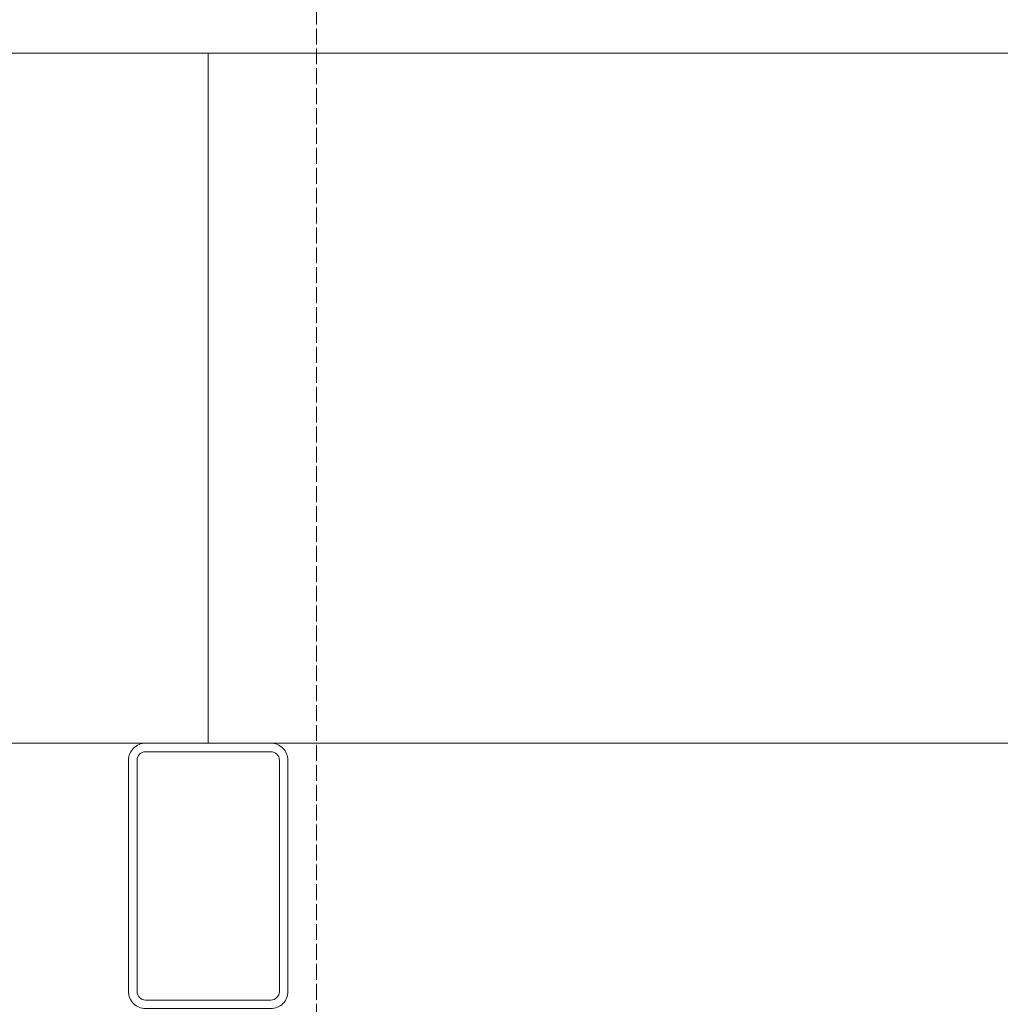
# Model space of a CAD drawing. Header units: inches. Extents: x 44881 to 156022, y 58140 to 83978.
# Tile 108 of 256: x 98391 to 98760, y 72560 to 72931. Entities that reach past the tile are written whole.
import ezdxf

# ---------------------------------------------------------------- set-up
doc = ezdxf.new("R2010")
doc.units = ezdxf.units.IN
doc.linetypes.add('ACAD_ISO02W100', pattern=[15, 12, -3])
doc.layers.add('!_A_01_TENKÁ', color=8, linetype='Continuous', lineweight=13)
doc.layers.add('!_A_03_ČIARKOVANÁ', color=41, linetype='ACAD_ISO02W100', lineweight=13)

msp = doc.modelspace()

# ---------------------------------------------------------------- linework, layer by layer
at = {"layer": '!_A_01_TENKÁ', "color": 14, "true_color": 0xa30000}
for points in [[(95461.54, 72658.78), (95461.54, 72918.78), (98461.54, 72918.78), (98461.54, 72658.78)], [(98461.54, 72658.78), (98461.54, 72918.78), (101461.54, 72918.78), (101461.54, 72658.78)]]:
    msp.add_lwpolyline(points, close=True, dxfattribs=at)
for points in [[(98485.14, 72658.78, -0.414214), (98491.54, 72652.38), (98491.54, 72565.18, -0.414214), (98485.14, 72558.78), (98437.94, 72558.78, -0.414214), (98431.54, 72565.18), (98431.54, 72652.38, -0.414214), (98437.94, 72658.78)], [(98434.74, 72565.18), (98434.74, 72652.38, -0.414214), (98437.94, 72655.58), (98485.14, 72655.58, -0.414214), (98488.34, 72652.38), (98488.34, 72565.18, -0.414214), (98485.14, 72561.98), (98437.94, 72561.98, -0.414214)]]:
    msp.add_lwpolyline(points, format="xyb", close=True, dxfattribs=at)
at = {"layer": '!_A_03_ČIARKOVANÁ', "color": 14, "ltscale": 0.5, "true_color": 0xa30000}
msp.add_lwpolyline([(98502.29, 72524.62), (98502.29, 73436.37)], dxfattribs=at)
msp.add_arc((98502.29, 72524.62), 911.75, 0, 90, dxfattribs=at)

doc.saveas('drawing.dxf')
